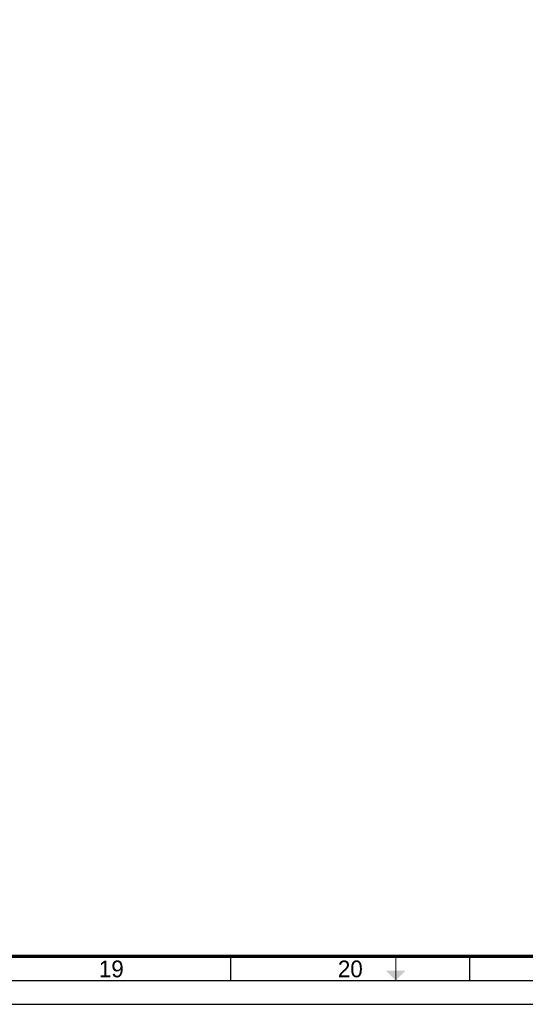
# Paper-space layout 'Blad01' of a CAD drawing. Header units: metres. Extents: x 0 to 1189, y 0 to 841.
# Tile 4 of 10: x 900 to 1006, y 0 to 206. Entities that reach past the tile are written whole.
import ezdxf
from ezdxf.enums import TextEntityAlignment as Align

# ---------------------------------------------------------------- set-up
doc = ezdxf.new("R2010")
doc.units = ezdxf.units.M
for name, color, linetype, lineweight in [('X-XX-AL-TEKENBLAD_KADER-G', 7, 'Continuous', 25), ('X-XX-AL-TEKENBLAD_KADER_AFSNIJMARKERING-G', 7, 'Continuous', 25), ('X-XX-AL-TEKENBLAD_KADER_ROOSTERVERDELING-G', 7, 'Continuous', 25), ('X-XX-AL-TEKENBLAD_KADER_VOUWMERK-G', 7, 'Continuous', 18)]:
    doc.layers.add(name, color=color, linetype=linetype, lineweight=lineweight)
doc.styles.add('ISO-NLCS', font='ISO-NLCS.SHX', dxfattribs={"height": 1.8})
doc.styles.add('rtw_iso', font='iso-rtw.shx')

# ---------------------------------------------------------------- blocks, each defined once
blk = doc.blocks.new('A0')
at = {"layer": 'X-XX-AL-TEKENBLAD_KADER-G', "const_width": 0.7, "flags": 128}
blk.add_lwpolyline([(0, 0), (1159, 0), (1159, 821), (0, 821)], close=True, dxfattribs=at)
at = {"layer": 'X-XX-AL-TEKENBLAD_KADER_AFSNIJMARKERING-G'}
blk.add_line((-20, -10), (1169, -10), dxfattribs=at)
at = {"layer": 'X-XX-AL-TEKENBLAD_KADER_VOUWMERK-G'}
blk.add_line((959, 0), (959, -5), dxfattribs=at)
at = {"layer": 'X-XX-AL-TEKENBLAD_KADER-G', "style": 'rtw_iso', "flags": 9}
blk.add_attdef('VERSION', (0, 0), '', height=0.2, dxfattribs=at)
blk = doc.blocks.new('A0_rooster')
at = {"layer": 'X-XX-AL-TEKENBLAD_KADER_VOUWMERK-G'}
h = blk.add_hatch(color=256, dxfattribs=at)
h.paths.add_polyline_path([(961, -3), (959, -5), (959, -3)])
h.paths.add_polyline_path([(959, -3), (959, -5), (957, -3)])
at = {"layer": 'X-XX-AL-TEKENBLAD_KADER_ROOSTERVERDELING-G'}
for p, q in [((924.5, -5), (924.5, 0)), ((974.5, -5), (974.5, 0)), ((-5, -5), (1164, -5))]:
    blk.add_line(p, q, dxfattribs=at)
at = {"layer": 'X-XX-AL-TEKENBLAD_KADER_ROOSTERVERDELING-G', "lineweight": 35, "style": 'ISO-NLCS'}
for s, p in [('19', (899.5, -5.4)), ('20', (949.5, -5.4))]:
    blk.add_text(s, height=3.5, dxfattribs=at).set_placement(p, align=Align.BOTTOM_CENTER)

psp = doc.layouts.new('Blad01')

# ---------------------------------------------------------------- block references
at = {"layer": 'X-XX-AL-TEKENBLAD_KADER-G'}
psp.add_blockref('A0', (20, 10), dxfattribs=at)
at = {"layer": 'X-XX-AL-TEKENBLAD_KADER_ROOSTERVERDELING-G'}
psp.add_blockref('A0_rooster', (20, 10), dxfattribs=at)

doc.saveas('drawing.dxf')
